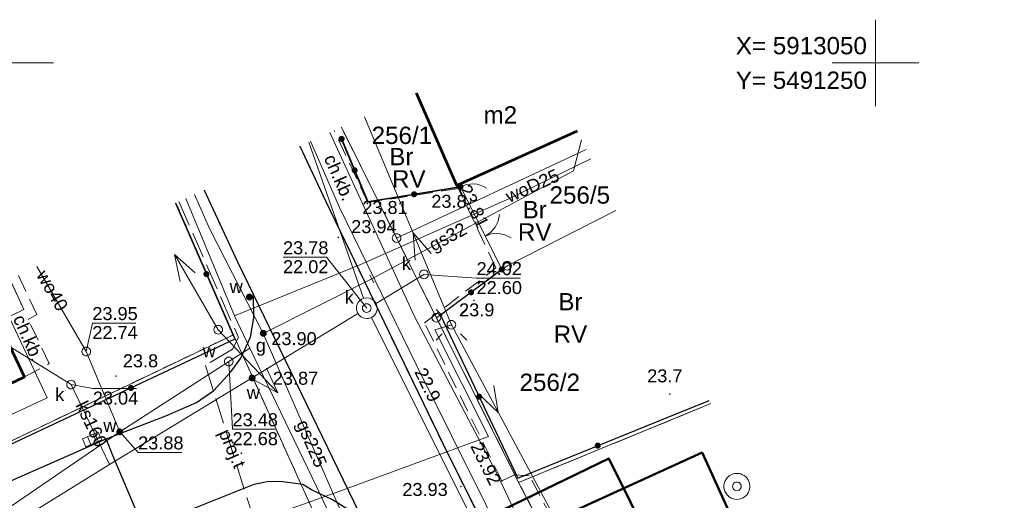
# Model space of a CAD drawing. Extents: x 5491059 to 5491327, y 5912942 to 5913063.
# Tile 49 of 49: x 5491201 to 5491257, y 5913025 to 5913052. Entities that reach past the tile are written whole.
import ezdxf
from ezdxf.enums import TextEntityAlignment as Align

# ---------------------------------------------------------------- set-up
doc = ezdxf.new("R2010")
doc.units = 0
for name, pattern in [('DGN Style 3', [2.568211, 1.834436, -0.733774]), ('PRZER1-1', [1, 0.5, -0.5]), ('PRZER2-1', [1.5, 1, -0.5]), ('PRZER3-1', [2, 1.5, -0.5])]:
    doc.linetypes.add(name, pattern=pattern)
doc.layers.get('0').update_dxf_attribs({"linetype": 'CONTINUOUS'})
for name, color, linetype, lineweight in [('GEPPGD', 7, 'CONTINUOUS', 18), ('GESBZO', 7, 'CONTINUOUS', 50), ('GESBZO_O', 7, 'CONTINUOUS', 50), ('GESDZI', 7, 'CONTINUOUS', 18), ('GESDZI_O', 7, 'CONTINUOUS', 18), ('GESKKL', 82, 'CONTINUOUS', 18), ('GESKKL_O', 82, 'CONTINUOUS', 18), ('GESSCH', 7, 'CONTINUOUS', 18), ('GESUZY', 96, 'CONTINUOUS', 18), ('GESUZY_O', 96, 'CONTINUOUS', 18), ('GSLKBR', 7, 'CONTINUOUS', 18), ('GSLKFU', 7, 'CONTINUOUS', 18), ('GSLKOG', 7, 'CONTINUOUS', 35), ('GSLKRW', 7, 'CONTINUOUS', 25), ('GSPWPN', 7, 'CONTINUOUS', 13), ('GSPWPN_O', 7, 'CONTINUOUS', 13), ('GSPWPS', 7, 'CONTINUOUS', 13), ('GSPWPS_O', 7, 'CONTINUOUS', 13), ('GSSKOA', 7, 'CONTINUOUS', 18), ('GSSKOD', 7, 'CONTINUOUS', 18), ('GSSKOD_O', 7, 'CONTINUOUS', 18), ('GULEPR', 1, 'CONTINUOUS', 18), ('GULGPR', 52, 'CONTINUOUS', 18), ('GULGPR_O', 52, 'CONTINUOUS', 18), ('GULKPR', 36, 'CONTINUOUS', 18), ('GULKPR_O', 36, 'CONTINUOUS', 18), ('GULTPR', 30, 'CONTINUOUS', 18), ('GULTPR_O', 30, 'CONTINUOUS', 18), ('GULWPR', 5, 'CONTINUOUS', 18), ('GULWPR_O', 5, 'CONTINUOUS', 18), ('GUPELA', 7, 'CONTINUOUS', 18), ('GUPELN', 1, 'CONTINUOUS', 18), ('GUPGZA', 52, 'CONTINUOUS', 18), ('GUPGZA_O', 52, 'CONTINUOUS', 18), ('GUPIKP', 7, 'CONTINUOUS', 18), ('GUPISN', 7, 'CONTINUOUS', 18), ('GUPIWZ', 7, 'CONTINUOUS', 18), ('GUPIWZ_O', 7, 'CONTINUOUS', 18), ('GUPKKS', 36, 'CONTINUOUS', 18), ('GUPKSD', 36, 'CONTINUOUS', 18), ('GUPKSD_O', 36, 'CONTINUOUS', 18), ('GUPPRZ_O', 7, 'CONTINUOUS', 18), ('GUPWST', 5, 'CONTINUOUS', 18), ('GUPWZA', 5, 'CONTINUOUS', 18), ('GUPWZA_O', 5, 'CONTINUOUS', 18), ('GUPZCP', 7, 'CONTINUOUS', 18), ('GUSIKP', 7, 'CONTINUOUS', 18), ('Siatka krzyży', 7, 'CONTINUOUS', 18), ('Zakres opracowania', 1, 'DGN Style 3', 50)]:
    doc.layers.add(name, color=color, linetype=linetype, lineweight=lineweight)
doc.styles.add('Arial', font='arial.ttf')
doc.styles.add('GEO-INFO', font='arial.ttf')

# ---------------------------------------------------------------- blocks, each defined once
blk = doc.blocks.new('D_GSPWPS1')
blk.add_hatch(color=0).paths.add_polyline_path([(-0.045, 0), (-0.043467, -0.011647), (-0.038971, -0.0225), (-0.03182, -0.03182), (-0.0225, -0.038971), (-0.011647, -0.043467), (0, -0.045), (0.011647, -0.043467), (0.0225, -0.038971), (0.03182, -0.03182), (0.038971, -0.0225), (0.043467, -0.011647), (0.045, 0), (0.043467, 0.011647), (0.038971, 0.0225), (0.03182, 0.03182), (0.0225, 0.038971), (0.011647, 0.043467), (0, 0.045), (-0.011647, 0.043467), (-0.0225, 0.038971), (-0.03182, 0.03182), (-0.038971, 0.0225), (-0.043467, 0.011647)])
blk = doc.blocks.new('D_GSPWPN1')
blk.add_hatch(color=0).paths.add_polyline_path([(-0.045, 0), (-0.043467, -0.011647), (-0.038971, -0.0225), (-0.03182, -0.03182), (-0.0225, -0.038971), (-0.011647, -0.043467), (0, -0.045), (0.011647, -0.043467), (0.0225, -0.038971), (0.03182, -0.03182), (0.038971, -0.0225), (0.043467, -0.011647), (0.045, 0), (0.043467, 0.011647), (0.038971, 0.0225), (0.03182, 0.03182), (0.0225, 0.038971), (0.011647, 0.043467), (0, 0.045), (-0.011647, 0.043467), (-0.0225, 0.038971), (-0.03182, 0.03182), (-0.038971, 0.0225), (-0.043467, 0.011647)])
blk = doc.blocks.new('D_GUPELN1')
at = {"color": 0}
for points in [[(0, 0), (5, 0)], [(3.519793, -0.5), (5.019793, 0), (3.519793, 0.5)]]:
    blk.add_lwpolyline(points, dxfattribs=at)
blk = doc.blocks.new('D_GUPZCP1')
at = {"color": 0}
blk.add_lwpolyline([(0, 0.25), (0, -0.25)], dxfattribs=at)
blk = doc.blocks.new('D_GUPKSD1_1')
at = {"color": 0}
blk.add_lwpolyline([(0, 0.25), (0.064705, 0.241481), (0.125, 0.216506), (0.176777, 0.176777), (0.216506, 0.125), (0.241481, 0.064705), (0.25, 0), (0.241481, -0.064705), (0.216506, -0.125), (0.176777, -0.176777), (0.125, -0.216506), (0.064705, -0.241481), (0, -0.25), (-0.064705, -0.241481), (-0.125, -0.216506), (-0.176777, -0.176777), (-0.216506, -0.125), (-0.241481, -0.064705), (-0.25, 0), (-0.241481, 0.064705), (-0.216506, 0.125), (-0.176777, 0.176777), (-0.125, 0.216506), (-0.064705, 0.241481)], close=True, dxfattribs=at)
blk = doc.blocks.new('D_GUPKKS1')
at = {"color": 0}
blk.add_lwpolyline([(0.5, -0.25), (-0.5, -0.25), (-0.5, 0.25), (0.5, 0.25)], close=True, dxfattribs=at)
for points in [[(-0.175, -0.25), (-0.175, 0.25)], [(0.175, -0.25), (0.175, 0.25)]]:
    blk.add_lwpolyline(points, dxfattribs=at)
blk = doc.blocks.new('D_GUPELA2')
blk.add_hatch(color=0).paths.add_polyline_path([(-0.001087, 0.044987), (0.011881, 0.043403), (0.021281, 0.03965), (0.030065, 0.033482), (0.038133, 0.023893), (0.043117, 0.012881), (0.044986, 0.001113), (0.044323, -0.007777), (0.040557, -0.019497), (0.033417, -0.030138), (0.024849, -0.037517), (0.013788, -0.042836), (0.002013, -0.044955), (-0.00982, -0.043916), (-0.020466, -0.040077), (-0.029541, -0.033946), (-0.036867, -0.025804), (-0.04187, -0.01649), (-0.04461, -0.005909), (-0.044532, 0.006476), (-0.041285, 0.017903), (-0.034764, 0.028574), (-0.024479, 0.03776), (-0.013449, 0.042943)])
at = {"color": 0}
for points in [[(-0.883883, 0.883883), (-0.53033, 0.53033)], [(0.883883, 0.883883), (0.53033, 0.53033)], [(-0.883883, -0.883883), (-0.53033, -0.53033)], [(0.883883, -0.883883), (0.53033, -0.53033)]]:
    blk.add_lwpolyline(points, dxfattribs=at)
blk = doc.blocks.new('D_GUPELA1')
at = {"color": 0}
blk.add_lwpolyline([(0, 0.25), (0.064705, 0.241481), (0.125, 0.216506), (0.176777, 0.176777), (0.216506, 0.125), (0.241481, 0.064705), (0.25, 0), (0.241481, -0.064705), (0.216506, -0.125), (0.176777, -0.176777), (0.125, -0.216506), (0.064705, -0.241481), (0, -0.25), (-0.064705, -0.241481), (-0.125, -0.216506), (-0.176777, -0.176777), (-0.216506, -0.125), (-0.241481, -0.064705), (-0.25, 0), (-0.241481, 0.064705), (-0.216506, 0.125), (-0.176777, 0.176777), (-0.125, 0.216506), (-0.064705, 0.241481)], close=True, dxfattribs=at)
blk = doc.blocks.new('D_GUPGZA1')
blk.add_hatch(color=0).paths.add_polyline_path([(-0.2, 0), (-0.193185, -0.051764), (-0.173205, -0.1), (-0.141421, -0.141421), (-0.1, -0.173205), (-0.051764, -0.193185), (0, -0.2), (0.051764, -0.193185), (0.1, -0.173205), (0.141421, -0.141421), (0.173205, -0.1), (0.193185, -0.051764), (0.2, 0), (0.193185, 0.051764), (0.173205, 0.1), (0.141421, 0.141421), (0.1, 0.173205), (0.051764, 0.193185), (0, 0.2), (-0.051764, 0.193185), (-0.1, 0.173205), (-0.141421, 0.141421), (-0.173205, 0.1), (-0.193185, 0.051764)])
blk = doc.blocks.new('D_GUPWZA1')
blk.add_hatch(color=0).paths.add_polyline_path([(-0.2, 0), (-0.193185, -0.051764), (-0.173205, -0.1), (-0.141421, -0.141421), (-0.1, -0.173205), (-0.051764, -0.193185), (0, -0.2), (0.051764, -0.193185), (0.1, -0.173205), (0.141421, -0.141421), (0.173205, -0.1), (0.193185, -0.051764), (0.2, 0), (0.193185, 0.051764), (0.173205, 0.1), (0.141421, 0.141421), (0.1, 0.173205), (0.051764, 0.193185), (0, 0.2), (-0.051764, 0.193185), (-0.1, 0.173205), (-0.141421, 0.141421), (-0.173205, 0.1), (-0.193185, 0.051764)])
blk = doc.blocks.new('D_GUPWST1')
at = {"color": 0}
for points in [[(0, 0.75), (0.111782, 0.741623), (0.221066, 0.71668), (0.325413, 0.675727), (0.42249, 0.619679), (0.51013, 0.549789), (0.586374, 0.467617), (0.649519, 0.375), (0.698155, 0.274006), (0.731196, 0.166891), (0.747903, 0.056048), (0.747903, -0.056048), (0.731196, -0.166891), (0.698155, -0.274006), (0.649519, -0.375), (0.586374, -0.467617), (0.51013, -0.549789), (0.42249, -0.619679), (0.325413, -0.675727), (0.221066, -0.71668), (0.111782, -0.741623), (0, -0.75), (-0.111782, -0.741623), (-0.221066, -0.71668), (-0.325413, -0.675727), (-0.42249, -0.619679), (-0.51013, -0.549789), (-0.586374, -0.467617), (-0.649519, -0.375), (-0.698155, -0.274006), (-0.731196, -0.166891), (-0.747903, -0.056048), (-0.747903, 0.056048), (-0.731196, 0.166891), (-0.698155, 0.274006), (-0.649519, 0.375), (-0.586374, 0.467617), (-0.51013, 0.549789), (-0.42249, 0.619679), (-0.325413, 0.675727), (-0.221066, 0.71668), (-0.111782, 0.741623)], [(0, 0.25), (0.064705, 0.241481), (0.125, 0.216506), (0.176777, 0.176777), (0.216506, 0.125), (0.241481, 0.064705), (0.25, 0), (0.241481, -0.064705), (0.216506, -0.125), (0.176777, -0.176777), (0.125, -0.216506), (0.064705, -0.241481), (0, -0.25), (-0.064705, -0.241481), (-0.125, -0.216506), (-0.176777, -0.176777), (-0.216506, -0.125), (-0.241481, -0.064705), (-0.25, 0), (-0.241481, 0.064705), (-0.216506, 0.125), (-0.176777, 0.176777), (-0.125, 0.216506), (-0.064705, 0.241481)]]:
    blk.add_lwpolyline(points, close=True, dxfattribs=at)
blk = doc.blocks.new('D_GUPIKP1_1')
at = {"color": 0}
blk.add_lwpolyline([(0, 0.25), (0.064705, 0.241481), (0.125, 0.216506), (0.176777, 0.176777), (0.216506, 0.125), (0.241481, 0.064705), (0.25, 0), (0.241481, -0.064705), (0.216506, -0.125), (0.176777, -0.176777), (0.125, -0.216506), (0.064705, -0.241481), (0, -0.25), (-0.064705, -0.241481), (-0.125, -0.216506), (-0.176777, -0.176777), (-0.216506, -0.125), (-0.241481, -0.064705), (-0.25, 0), (-0.241481, 0.064705), (-0.216506, 0.125), (-0.176777, 0.176777), (-0.125, 0.216506), (-0.064705, 0.241481)], close=True, dxfattribs=at)
blk = doc.blocks.new('D_GUPIWZ1_1')
at = {"color": 0}
blk.add_lwpolyline([(0, 0.25), (0.064705, 0.241481), (0.125, 0.216506), (0.176777, 0.176777), (0.216506, 0.125), (0.241481, 0.064705), (0.25, 0), (0.241481, -0.064705), (0.216506, -0.125), (0.176777, -0.176777), (0.125, -0.216506), (0.064705, -0.241481), (0, -0.25), (-0.064705, -0.241481), (-0.125, -0.216506), (-0.176777, -0.176777), (-0.216506, -0.125), (-0.241481, -0.064705), (-0.25, 0), (-0.241481, 0.064705), (-0.216506, 0.125), (-0.176777, 0.176777), (-0.125, 0.216506), (-0.064705, 0.241481)], close=True, dxfattribs=at)
blk = doc.blocks.new('D_GUPISN1')
at = {"color": 0}
blk.add_lwpolyline([(0, 0.25), (0.064705, 0.241481), (0.125, 0.216506), (0.176777, 0.176777), (0.216506, 0.125), (0.241481, 0.064705), (0.25, 0), (0.241481, -0.064705), (0.216506, -0.125), (0.176777, -0.176777), (0.125, -0.216506), (0.064705, -0.241481), (0, -0.25), (-0.064705, -0.241481), (-0.125, -0.216506), (-0.176777, -0.176777), (-0.216506, -0.125), (-0.241481, -0.064705), (-0.25, 0), (-0.241481, 0.064705), (-0.216506, 0.125), (-0.176777, 0.176777), (-0.125, 0.216506), (-0.064705, 0.241481)], close=True, dxfattribs=at)
blk = doc.blocks.new('D_GEPPGD1_1')
at = {"color": 0}
blk.add_lwpolyline([(0, 0.25), (0.077254, 0.237764), (0.146946, 0.202254), (0.202254, 0.146946), (0.237764, 0.077254), (0.25, 0), (0.237764, -0.077254), (0.202254, -0.146946), (0.146946, -0.202254), (0.077254, -0.237764), (0, -0.25), (-0.077254, -0.237764), (-0.146946, -0.202254), (-0.202254, -0.146946), (-0.237764, -0.077254), (-0.25, 0), (-0.237764, 0.077254), (-0.202254, 0.146946), (-0.146946, 0.202254), (-0.077254, 0.237764)], close=True, dxfattribs=at)
blk = doc.blocks.new('D_GEPPGD1_2')
blk.add_hatch(color=0).paths.add_polyline_path([(0, -0.045), (0.013906, -0.042798), (0.02645, -0.036406), (0.036406, -0.02645), (0.042798, -0.013906), (0.045, 0), (0.042798, 0.013906), (0.036406, 0.02645), (0.02645, 0.036406), (0.013906, 0.042798), (0, 0.045), (-0.013906, 0.042798), (-0.02645, 0.036406), (-0.036406, 0.02645), (-0.042798, 0.013906), (-0.045, 0), (-0.042798, -0.013906), (-0.036406, -0.02645), (-0.02645, -0.036406), (-0.013906, -0.042798)])
blk = doc.blocks.new('D_KOLO')
blk.add_hatch(color=0).paths.add_polyline_path([(-0.175, 0), (-0.169037, -0.045293), (-0.151554, -0.0875), (-0.123744, -0.123744), (-0.0875, -0.151554), (-0.045293, -0.169037), (0, -0.175), (0.045293, -0.169037), (0.0875, -0.151554), (0.123744, -0.123744), (0.151554, -0.0875), (0.169037, -0.045293), (0.175, 0), (0.169037, 0.045293), (0.151554, 0.0875), (0.123744, 0.123744), (0.0875, 0.151554), (0.045293, 0.169037), (0, 0.175), (-0.045293, 0.169037), (-0.0875, 0.151554), (-0.123744, 0.123744), (-0.151554, 0.0875), (-0.169037, 0.045293)])
blk = doc.blocks.new('D_GSLKOG1')
blk.add_hatch(color=0).paths.add_polyline_path([(-0.175, 0), (-0.169037, -0.045293), (-0.151554, -0.0875), (-0.123744, -0.123744), (-0.0875, -0.151554), (-0.045293, -0.169037), (0, -0.175), (0.045293, -0.169037), (0.0875, -0.151554), (0.123744, -0.123744), (0.151554, -0.0875), (0.169037, -0.045293), (0.175, 0), (0.169037, 0.045293), (0.151554, 0.0875), (0.123744, 0.123744), (0.0875, 0.151554), (0.045293, 0.169037), (0, 0.175), (-0.045293, 0.169037), (-0.0875, 0.151554), (-0.123744, 0.123744), (-0.151554, 0.0875), (-0.169037, 0.045293)])
blk = doc.blocks.new('D_GSLKFU1')
at = {"color": 0}
blk.add_lwpolyline([(0, 0), (-0.012833, -0.195789), (-0.051111, -0.388229), (-0.114181, -0.574025), (-0.200962, -0.75), (-0.30997, -0.913142), (-0.43934, -1.06066), (-0.586858, -1.19003), (-0.75, -1.299038)], dxfattribs=at)
blk = doc.blocks.new('D_GSLKBR1')
at = {"color": 0}
for points in [[(1.299038, 0.75), (1.06066, 0.43934), (0.75, 0.200962), (0.388229, 0.051111), (0, 0)], [(0, 0), (0.388229, -0.051111), (0.75, -0.200962), (1.06066, -0.43934), (1.299038, -0.75)]]:
    blk.add_lwpolyline(points, dxfattribs=at)
blk = doc.blocks.new('D_SUEP1')
at = {"color": 0}
blk.add_lwpolyline([(-0.75, -0.5), (0.75, 0), (-0.75, 0.5)], dxfattribs=at)

msp = doc.modelspace()

# ---------------------------------------------------------------- linework, layer by layer
at = {"layer": 'GESBZO', "color": 252, "linetype": 'Continuous', "lineweight": 53, "true_color": 0x939598, "elevation": 10.18, "flags": 128}
for points in [[(5491232.76941, 5913046.05842), (5491225.81, 5913042.92), (5491223.47006, 5913048.26026)], [(5491188.44064, 5913032.61318), (5491189.68, 5913030.01), (5491191.03, 5913027.19), (5491200.83, 5913031.85), (5491199.31, 5913035.04), (5491198.45631, 5913036.8298)]]:
    msp.add_lwpolyline(points, dxfattribs=at)
at = {"layer": 'GESBZO', "color": 252, "linetype": 'Continuous', "lineweight": 50, "true_color": 0x939598, "elevation": 10.18}
msp.add_lwpolyline([(5491246.09371, 5913014.0524), (5491237.6, 5913010), (5491231.33, 5913023.54), (5491239.98, 5913027.48)], close=True, dxfattribs=at)
at = {"layer": 'GESDZI', "color": 252, "linetype": 'Continuous', "lineweight": 13, "true_color": 0x939598, "elevation": 10.22, "flags": 128}
for points in [[(5491219.13615, 5913046.27981), (5491222.33, 5913039.88), (5491233.28955, 5913044.98843)], [(5491256.08236, 5912974.72878), (5491255.96, 5912974.97), (5491237.6, 5913010), (5491229.38, 5913025.75), (5491224.63, 5913035.27), (5491222.33, 5913039.88), (5491219.13615, 5913046.27981)], [(5491233.28955, 5913044.98843), (5491222.33, 5913039.88), (5491224.63, 5913035.27), (5491228.71, 5913038.28), (5491234.99188, 5913041.47695)], [(5491174.35976, 5913028.32005), (5491178.44, 5913017.81), (5491212.9, 5913034.29), (5491209.5817, 5913041.91374)], [(5491209.5817, 5913041.91374), (5491212.9, 5913034.29), (5491217.7, 5913023.67), (5491222.72, 5913013.04), (5491234.92, 5912987.71), (5491236.23, 5912984.98), (5491238.39, 5912985.1), (5491245.88014, 5912969.79957)], [(5491234.99188, 5913041.47695), (5491228.71, 5913038.28), (5491224.63, 5913035.27), (5491229.38, 5913025.75), (5491240.49036, 5913030.31232)], [(5491172.232, 5913007.9361), (5491217.7, 5913023.67), (5491212.9, 5913034.29), (5491178.44, 5913017.81), (5491169.1296, 5913017.10583)], [(5491240.49036, 5913030.31232), (5491229.38, 5913025.75), (5491237.6, 5913010), (5491249.35807, 5913015.36932)]]:
    msp.add_lwpolyline(points, dxfattribs=at)
at = {"layer": 'GESKKL', "color": 252, "linetype": 'PRZER3-1', "lineweight": 13, "true_color": 0x939598, "elevation": 10.06}
msp.add_lwpolyline([(5491219.13573, 5913046.27962), (5491229.38, 5913025.75), (5491240.49036, 5913030.31232)], dxfattribs=at)
at = {"layer": 'GESSCH', "color": 252, "linetype": 'Continuous', "lineweight": 13, "true_color": 0x939598, "elevation": 10.18, "flags": 128}
msp.add_lwpolyline([(5491199.97628, 5913037.52438), (5491200.79, 5913035.74), (5491199.31, 5913035.04), (5491198.45631, 5913036.8298)], dxfattribs=at)
at = {"layer": 'GESUZY', "color": 252, "linetype": 'PRZER1-1', "lineweight": 13, "true_color": 0x939598, "elevation": 10.08}
for points in [[(5491219.13573, 5913046.27962), (5491229.38, 5913025.75), (5491240.49036, 5913030.31232)], [(5491256.08236, 5912974.72878), (5491255.96, 5912974.97), (5491237.6, 5913010), (5491229.38, 5913025.75), (5491219.13573, 5913046.27962)], [(5491174.35971, 5913028.32005), (5491178.44, 5913017.81), (5491212.9, 5913034.29), (5491209.5817, 5913041.91374)], [(5491209.5817, 5913041.91374), (5491212.9, 5913034.29), (5491217.7, 5913023.67), (5491222.72, 5913013.04), (5491234.92, 5912987.71), (5491236.23, 5912984.98), (5491238.39, 5912985.1), (5491245.88014, 5912969.79957)], [(5491172.232, 5913007.9361), (5491217.7, 5913023.67), (5491212.9, 5913034.29), (5491178.44, 5913017.81), (5491169.1299, 5913017.10496)], [(5491240.49036, 5913030.31232), (5491229.38, 5913025.75), (5491237.6, 5913010), (5491249.35807, 5913015.36932)]]:
    msp.add_lwpolyline(points, dxfattribs=at)
at = {"layer": 'GSLKBR', "color": 252, "linetype": 'Continuous', "lineweight": 18, "true_color": 0x939598, "elevation": 10.18}
msp.add_lwpolyline([(5491228.4, 5913038.06), (5491226.49, 5913041.93)], dxfattribs=at)
at = {"layer": 'GSLKFU', "color": 252, "linetype": 'Continuous', "lineweight": 18, "true_color": 0x939598, "elevation": 10.18}
msp.add_lwpolyline([(5491226.49, 5913041.93), (5491226.02, 5913042.84)], dxfattribs=at)
at = {"layer": 'GSLKOG', "color": 252, "linetype": 'Continuous', "lineweight": 35, "true_color": 0x939598, "elevation": 10.18}
msp.add_lwpolyline([(5491219.15, 5913045.61), (5491220.66, 5913041.98), (5491226.02, 5913042.84)], dxfattribs=at)
at = {"layer": 'GSLKOG', "color": 252, "linetype": 'Continuous', "lineweight": 30, "true_color": 0x939598, "elevation": 10.18, "flags": 128}
for points in [[(5491209.54844, 5913041.89854), (5491212.98, 5913034.03), (5491194.191, 5913025.203)], [(5491228.4, 5913038.06), (5491224.86, 5913035.42), (5491229.33, 5913026), (5491238.57, 5913029.76), (5491240.38998, 5913030.48799)]]:
    msp.add_lwpolyline(points, dxfattribs=at)
at = {"layer": 'GSLKRW', "color": 252, "linetype": 'Continuous', "lineweight": 30, "true_color": 0x939598, "elevation": 10.18, "flags": 128}
for points in [[(5491216.73249, 5913045.18142), (5491218.21448, 5913042.03219), (5491225.2799, 5913027.39856), (5491234.22414, 5913009.53654), (5491241.13079, 5912996.41127), (5491246.71, 5912985.74), (5491253.15671, 5912973.29674)], [(5491211.20356, 5913042.65488), (5491213.13289, 5913038.49436), (5491214.06456, 5913036.60143), (5491221.0767, 5913022.12972), (5491224.21052, 5913015.72354), (5491229.30661, 5913005.79402), (5491234.25036, 5912996.23932), (5491239.00109, 5912986.9879), (5491243.09721, 5912979.55376), (5491247.68162, 5912970.62839)]]:
    msp.add_lwpolyline(points, dxfattribs=at)
at = {"layer": 'GSLKRW', "color": 252, "linetype": 'Continuous', "lineweight": 25, "true_color": 0x939598, "elevation": 10.18}
for points in [[(5491221.0767, 5913022.12972), (5491219.85706, 5913023.97022), (5491218.62129, 5913024.74538), (5491217.41923, 5913025.31833), (5491216.90245, 5913025.63288), (5491215.75656, 5913025.79016), (5491214.9477, 5913025.81263), (5491214.07143, 5913025.63288), (5491207.72, 5913023.08), (5491205.93803, 5913027.30321), (5491205.54, 5913028.27), (5491209.00301, 5913029.60691), (5491210.76655, 5913030.36789), (5491211.76911, 5913031.06847), (5491212.75959, 5913032.14351), (5491213.32731, 5913032.94073), (5491213.88294, 5913034.14863), (5491214.07621, 5913035.2599), (5491214.06456, 5913036.60143)], [(5491171.84, 5913015.21), (5491176.37, 5913015.94), (5491179.92, 5913016.99), (5491205.54, 5913028.27)]]:
    msp.add_lwpolyline(points, dxfattribs=at)
at = {"layer": 'GSSKOA', "color": 252, "linetype": 'PRZER3-1', "lineweight": 13, "true_color": 0x939598, "elevation": 10.18}
for points in [[(5491253.15671, 5912973.29674), (5491246.71, 5912985.74), (5491241.13079, 5912996.41127), (5491234.22414, 5913009.53654), (5491225.2799, 5913027.39856), (5491218.21448, 5913042.03219), (5491216.73249, 5913045.18142)], [(5491211.20356, 5913042.65488), (5491213.13289, 5913038.49436), (5491214.06456, 5913036.60143), (5491221.0767, 5913022.12972), (5491224.21052, 5913015.72354), (5491229.30661, 5913005.79402), (5491234.25036, 5912996.23932), (5491239.00109, 5912986.9879), (5491243.09721, 5912979.55376), (5491247.68162, 5912970.62839)], [(5491171.39793, 5913010.40135), (5491174.42, 5913010.72), (5491182.95, 5913012.66), (5491184.28, 5913012.14), (5491187.37, 5913010.14), (5491187.59, 5913007.91), (5491191.98, 5913009.48), (5491191.45, 5913011.41), (5491192.23, 5913014.8), (5491192.91, 5913016.81), (5491193.15, 5913016.99), (5491207.72, 5913023.08), (5491205.54, 5913028.27), (5491179.92, 5913016.99), (5491176.37, 5913015.94), (5491171.84, 5913015.21), (5491169.86083, 5913014.94456)]]:
    msp.add_lwpolyline(points, dxfattribs=at)
at = {"layer": 'GSSKOA', "color": 252, "linetype": 'PRZER3-1', "lineweight": 18, "true_color": 0x939598, "elevation": 10.18}
msp.add_lwpolyline([(5491221.0767, 5913022.12972), (5491219.85706, 5913023.97022), (5491218.62129, 5913024.74538), (5491217.41923, 5913025.31833), (5491216.90245, 5913025.63288), (5491215.75656, 5913025.79016), (5491214.9477, 5913025.81263), (5491214.07143, 5913025.63288), (5491207.72, 5913023.08), (5491205.54, 5913028.27), (5491209.00301, 5913029.60691), (5491210.76655, 5913030.36789), (5491211.76911, 5913031.06847), (5491212.75959, 5913032.14351), (5491213.32731, 5913032.94073), (5491213.88294, 5913034.14863), (5491214.07621, 5913035.2599), (5491214.06456, 5913036.60143)], close=True, dxfattribs=at)
at = {"layer": 'GSSKOD', "color": 252, "linetype": 'PRZER2-1', "lineweight": 13, "true_color": 0x939598, "elevation": 10.18}
for points in [[(5491231.31, 5913023.68), (5491230, 5913026.14), (5491229.13, 5913026.19), (5491228.41, 5913025.84), (5491223.94, 5913034.97), (5491228.07, 5913038.15), (5491225.895, 5913042.741), (5491220.67, 5913041.94), (5491218.71445, 5913046.08711)], [(5491216.73249, 5913045.18142), (5491218.21448, 5913042.03219), (5491225.2799, 5913027.39856), (5491234.22414, 5913009.53654)], [(5491199.97628, 5913037.52438), (5491200.79, 5913035.74), (5491199.31, 5913035.04), (5491200.83, 5913031.85), (5491202.26, 5913032.62), (5491201.04, 5913035.17), (5491201.54, 5913035.45), (5491200.45903, 5913037.74498)]]:
    msp.add_lwpolyline(points, dxfattribs=at)
at = {"layer": 'GULEPR', "color": 252, "linetype": 'Continuous', "lineweight": 13, "true_color": 0x939598, "elevation": 10.14, "flags": 128}
for points in [[(5491220.47896, 5913046.89343), (5491225.494, 5913034.866), (5491242.65037, 5913002.75964), (5491257.35325, 5912975.35085)], [(5491253.90012, 5912973.66062), (5491253.455, 5912974.53), (5491239.673, 5913000.332), (5491235.484, 5913008.407), (5491223.491, 5913032.488), (5491219.052, 5913041.607), (5491217.3607, 5913045.46849)], [(5491178.99, 5913017.83), (5491179.09, 5913018.69), (5491180.47, 5913020.28), (5491190.37, 5913025.15), (5491202.13, 5913030.65), (5491199.07342, 5913037.1118)], [(5491225.494, 5913034.866), (5491224.532, 5913034.578), (5491227.637, 5913028.413), (5491219.053, 5913025.24), (5491195.015, 5913016.68), (5491176.74, 5913010.33), (5491171.98354, 5913008.67047)]]:
    msp.add_lwpolyline(points, dxfattribs=at)
at = {"layer": 'GULGPR', "color": 252, "linetype": 'Continuous', "lineweight": 13, "true_color": 0x939598, "elevation": 10.14, "flags": 128}
for points in [[(5491233.01482, 5913045.55359), (5491232.55707, 5913043.7687), (5491220.898, 5913037.517)], [(5491210.65458, 5913042.40401), (5491211.512, 5913040.424), (5491214.624, 5913034.369)], [(5491214.624, 5913034.369), (5491223.49, 5913014.031), (5491224.64101, 5913011.66159), (5491235.453, 5912989.4047), (5491235.926, 5912988.431), (5491245.419, 5912974.974), (5491247.31816, 5912970.46117)]]:
    msp.add_lwpolyline(points, dxfattribs=at)
at = {"layer": 'GULGPR', "color": 252, "linetype": 'Continuous', "lineweight": 18, "true_color": 0x939598, "elevation": 10.14}
msp.add_lwpolyline([(5491220.898, 5913037.517), (5491214.624, 5913034.369)], dxfattribs=at)
at = {"layer": 'GULKPR', "color": 252, "linetype": 'Continuous', "lineweight": 13, "true_color": 0x939598, "elevation": 10.14, "flags": 128}
msp.add_lwpolyline([(5491220.40653, 5913036.39623), (5491217.25478, 5913045.42009)], dxfattribs=at)
at = {"layer": 'GULKPR', "color": 252, "linetype": 'Continuous', "lineweight": 18, "true_color": 0x939598, "elevation": 10.14}
for points in [[(5491223.91, 5913037.78), (5491221.11345, 5913036.07954)], [(5491220.11922, 5913035.52979), (5491205.74, 5913026.78), (5491187.46442, 5913015.48406)], [(5491237.453, 5913002.08), (5491220.87277, 5913035.29164)], [(5491205.74, 5913026.78), (5491203.52, 5913031.41), (5491199.99872, 5913033.59459)]]:
    msp.add_lwpolyline(points, dxfattribs=at)
at = {"layer": 'GULTPR', "color": 252, "linetype": 'Continuous', "lineweight": 13, "true_color": 0x939598, "elevation": 10.14, "flags": 128}
msp.add_lwpolyline([(5491240.641, 5913001.459), (5491237.743, 5913007.38), (5491229.415, 5913023.532), (5491228.129, 5913026.236), (5491223.36, 5913035.336), (5491218.46949, 5913045.97517)], dxfattribs=at)
at = {"layer": 'GULTPR', "color": 252, "linetype": 'PRZER3-1', "lineweight": 13, "true_color": 0x939598, "elevation": 10.14}
msp.add_lwpolyline([(5491209.75187, 5913041.9915), (5491213.19, 5913034.12), (5491212.85, 5913033.45), (5491211.28, 5913032.52), (5491213.9, 5913024.18), (5491204.79, 5913020.85)], dxfattribs=at)
at = {"layer": 'GULWPR', "color": 252, "linetype": 'Continuous', "lineweight": 13, "true_color": 0x939598, "elevation": 10.14, "flags": 128}
for points in [[(5491233.55109, 5913044.45041), (5491228.84651, 5913042.17119), (5491220.19773, 5913038.32867), (5491212.96877, 5913035.37784)], [(5491213.84131, 5913033.52107), (5491212.96877, 5913035.37784), (5491210.14922, 5913042.17308)], [(5491206.33, 5913028.68), (5491204.4, 5913033.32), (5491201.53259, 5913038.23556)], [(5491212.629, 5913032.742), (5491206.33, 5913028.68), (5491191.138, 5913018.301), (5491180.485, 5913016.831), (5491173.671, 5913015.438), (5491169.82501, 5913015.05042)]]:
    msp.add_lwpolyline(points, dxfattribs=at)
at = {"layer": 'GULWPR', "color": 252, "linetype": 'Continuous', "lineweight": 18, "true_color": 0x939598, "elevation": 10.14}
for points in [[(5491212.629, 5913032.742), (5491213.84131, 5913033.52107)], [(5491228.911, 5913002.69902), (5491228.13302, 5913004.12634), (5491225.30692, 5913009.52187), (5491221.33194, 5913017.73743), (5491217.70291, 5913025.50866), (5491213.84131, 5913033.52107)]]:
    msp.add_lwpolyline(points, dxfattribs=at)
at = {"layer": 'GUPPRZ_O', "color": 252, "linetype": 'Continuous', "lineweight": 13, "true_color": 0x939598, "elevation": 10.8, "flags": 128}
for points in [[(5491220.605, 5913035.828), (5491218.28608, 5913038.76837), (5491215.76608, 5913038.76837)], [(5491223.91, 5913037.78), (5491226.94858, 5913037.56352), (5491229.46858, 5913037.56352)], [(5491204.4, 5913033.32), (5491204.74888, 5913034.96325), (5491207.26888, 5913034.96325)], [(5491212.629, 5913032.742), (5491212.85014, 5913028.82761), (5491215.37014, 5913028.82761)], [(5491203.52, 5913031.41), (5491204.7778, 5913031.17608), (5491207.2978, 5913031.17608)], [(5491206.33, 5913028.68), (5491207.39498, 5913027.48828), (5491209.91498, 5913027.48828)]]:
    msp.add_lwpolyline(points, dxfattribs=at)
at = {"layer": 'GUSIKP', "color": 252, "linetype": 'Continuous', "lineweight": 18, "true_color": 0x939598, "elevation": 10.14}
msp.add_lwpolyline([(5491221.205, 5913035.828, 0.57735027), (5491220.305, 5913036.34762, 1.7320508)], format="xyb", close=True, dxfattribs=at)
at = {"layer": 'Siatka krzyży', "color": 252, "linetype": 'Continuous', "true_color": 0x939598, "elevation": 100, "flags": 128}
for points in [[(5491250, 5913047.5), (5491250, 5913052.5)], [(5491200, 5913050), (5491202.5, 5913050)], [(5491252.5, 5913050), (5491247.5, 5913050)]]:
    msp.add_lwpolyline(points, dxfattribs=at)
at = {"layer": 'Zakres opracowania', "color": 6, "linetype": 'Continuous', "ltscale": 0.5, "flags": 128}
msp.add_lwpolyline([(5491202.66694, 5912975.10643), (5491257.43858, 5912981.08121), (5491234.58112, 5913027.14092), (5491186.4563, 5913003.82328)], close=True, dxfattribs=at)

# ---------------------------------------------------------------- block references
at = {"layer": 'GEPPGD', "color": 252, "linetype": 'Continuous', "lineweight": 18, "true_color": 0x939598}
for name, p in [('D_GEPPGD1_1', (5491222.33, 5913039.88, 10.24)), ('D_GEPPGD1_1', (5491228.71, 5913038.28, 10.24)), ('D_GEPPGD1_1', (5491224.63, 5913035.27, 10.24)), ('D_GEPPGD1_2', (5491212.9, 5913034.29, 10.24)), ('D_GEPPGD1_2', (5491229.38, 5913025.75, 10.24))]:
    msp.add_blockref(name, p, dxfattribs=at)
at = {"layer": 'GSLKBR', "color": 252, "linetype": 'Continuous', "lineweight": 18, "true_color": 0x939598, "rotation": 26.26818451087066}
msp.add_blockref('D_GSLKBR1', (5491227.445, 5913039.995, 10.18), dxfattribs=at)
at = {"layer": 'GSLKFU', "color": 252, "linetype": 'Continuous', "lineweight": 18, "true_color": 0x939598, "rotation": 117.3156080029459}
msp.add_blockref('D_GSLKFU1', (5491226.02, 5913042.84, 10.18), dxfattribs=at)
at = {"layer": 'GSLKOG', "color": 252, "linetype": 'Continuous', "lineweight": 35, "true_color": 0x939598}
for name, p, rotation in [('D_GSLKOG1', (5491219.15, 5913045.61, 10.18), 292.5862340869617), ('D_KOLO', (5491219.905, 5913043.795, 10.18), 292.5862340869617), ('D_KOLO', (5491219.905, 5913043.795, 10.18), 292.5862340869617), ('D_GSLKOG1', (5491226.02, 5913042.84, 10.18), 9.11528962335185), ('D_KOLO', (5491223.34, 5913042.41, 10.18), 9.115289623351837), ('D_KOLO', (5491223.34, 5913042.41, 10.18), 9.115289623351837), ('D_GSLKOG1', (5491228.4, 5913038.06, 10.18), 216.7142029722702), ('D_KOLO', (5491211.33906, 5913037.79266, 10.18), 293.5625507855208), ('D_KOLO', (5491211.33906, 5913037.79266, 10.18), 293.5625507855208), ('D_KOLO', (5491226.63, 5913036.74, 10.18), 216.7142029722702), ('D_KOLO', (5491226.63, 5913036.74, 10.18), 216.7142029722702), ('D_KOLO', (5491206.97961, 5913031.21104, 10.18), 205.1639576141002), ('D_KOLO', (5491206.97961, 5913031.21104, 10.18), 205.1639576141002), ('D_KOLO', (5491227.095, 5913030.71, 10.18), 295.3853820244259), ('D_KOLO', (5491227.095, 5913030.71, 10.18), 295.3853820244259), ('D_KOLO', (5491233.95, 5913027.88, 10.18), 22.14270569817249), ('D_KOLO', (5491233.95, 5913027.88, 10.18), 22.14270569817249)]:
    msp.add_blockref(name, p, dxfattribs=dict(at, rotation=rotation))
at = {"layer": 'GSPWPN', "color": 252, "linetype": 'Continuous', "lineweight": 13, "true_color": 0x939598}
for p in [(5491226.78853, 5913042.02909, 10.08), (5491226.78612, 5913036.27583, 10.08), (5491206.12, 5913031.9, 10.08), (5491238.11045, 5913030.86119, 10.08)]:
    msp.add_blockref('D_GSPWPN1', p, dxfattribs=at)
at = {"layer": 'GSPWPS', "color": 251, "linetype": 'Continuous', "lineweight": 13, "true_color": 0x636466}
for p in [(5491225.89, 5913042.74, 10.08), (5491220.6265, 5913041.86231, 10.08), (5491218.9557, 5913039.91304, 10.08), (5491228.41, 5913025.84, 10.08), (5491226.04021, 5913025.52024, 10.08)]:
    msp.add_blockref('D_GSPWPS1', p, dxfattribs=at)
at = {"layer": 'GULEPR', "color": 252, "linetype": 'Continuous', "lineweight": 18, "true_color": 0x939598}
for p, rotation in [((5491223.56974, 5913039.48089, 10.14), 112.6345401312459), ((5491227.85047, 5913030.45612, 10.14), 298.1182904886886)]:
    msp.add_blockref('D_SUEP1', p, dxfattribs=dict(at, rotation=rotation))
at = {"layer": 'GUPELA', "color": 252, "linetype": 'Continuous', "lineweight": 18, "true_color": 0x939598}
for name, p in [('D_GUPELA2', (5491225.494, 5913034.866, 10.15)), ('D_GUPELA1', (5491225.494, 5913034.866, 10.16))]:
    msp.add_blockref(name, p, dxfattribs=at)
at = {"layer": 'GUPELN', "color": 252, "linetype": 'Continuous', "lineweight": 18, "true_color": 0x939598}
for rotation in [120.1600656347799, 313.3675015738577]:
    msp.add_blockref('D_GUPELN1', (5491212.02166, 5913034.58173, 10.14), dxfattribs=dict(at, rotation=rotation))
at = {"layer": 'GUPGZA', "color": 252, "linetype": 'Continuous', "lineweight": 18, "true_color": 0x939598, "rotation": 117.4264053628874}
msp.add_blockref('D_GUPGZA1', (5491214.624, 5913034.369, 10.16), dxfattribs=at)
at = {"layer": 'GUPIKP', "color": 252, "linetype": 'Continuous', "lineweight": 18, "true_color": 0x939598}
for p in [(5491204.4, 5913033.32, 10.16), (5491212.629, 5913032.742, 10.16)]:
    msp.add_blockref('D_GUPIKP1_1', p, dxfattribs=at)
at = {"layer": 'GUPISN', "color": 252, "linetype": 'Continuous', "lineweight": 18, "true_color": 0x939598}
for p in [(5491212.02166, 5913034.58173, 10.16), (5491225.494, 5913034.866, 10.16)]:
    msp.add_blockref('D_GUPISN1', p, dxfattribs=at)
at = {"layer": 'GUPIWZ', "color": 252, "linetype": 'Continuous', "lineweight": 18, "true_color": 0x939598}
for p in [(5491223.91, 5913037.78, 10.18), (5491220.605, 5913035.828, 10.18), (5491212.629, 5913032.742, 10.18)]:
    msp.add_blockref('D_GUPIWZ1_1', p, dxfattribs=at)
at = {"layer": 'GUPKKS', "color": 252, "linetype": 'Continuous', "lineweight": 18, "true_color": 0x939598, "rotation": 23.18471194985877}
msp.add_blockref('D_GUPKKS1', (5491204.73, 5913028.24, 10.16), dxfattribs=at)
at = {"layer": 'GUPKSD', "color": 252, "linetype": 'Continuous', "lineweight": 18, "true_color": 0x939598}
for p in [(5491223.91, 5913037.78, 10.16), (5491203.52, 5913031.41, 10.16)]:
    msp.add_blockref('D_GUPKSD1_1', p, dxfattribs=at)
at = {"layer": 'GUPWST', "color": 252, "linetype": 'Continuous', "lineweight": 18, "true_color": 0x939598}
msp.add_blockref('D_GUPWST1', (5491241.98949, 5913025.52366, 10.16), dxfattribs=at)
at = {"layer": 'GUPWZA', "color": 252, "linetype": 'Continuous', "lineweight": 18, "true_color": 0x939598}
for p in [(5491213.825, 5913036.467, 10.16), (5491206.33, 5913028.68, 10.16)]:
    msp.add_blockref('D_GUPWZA1', p, dxfattribs=at)
at = {"layer": 'GUPWZA', "color": 252, "linetype": 'Continuous', "lineweight": 18, "true_color": 0x939598, "rotation": 299.658523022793}
msp.add_blockref('D_GUPWZA1', (5491213.98, 5913031.79, 10.16), dxfattribs=at)
at = {"layer": 'GUPZCP', "color": 252, "linetype": 'Continuous', "lineweight": 18, "true_color": 0x939598, "rotation": 205.8118809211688}
msp.add_blockref('D_GUPZCP1', (5491220.898, 5913037.517, 10.16), dxfattribs=at)

# ---------------------------------------------------------------- texts
at = {"layer": 'GESBZO_O', "color": 252, "linetype": 'Continuous', "lineweight": 0, "true_color": 0x939598, "style": 'Arial'}
msp.add_text('m2', height=1, dxfattribs=at).set_placement((5491228.31997, 5913046.49721), align=Align.CENTER)
at = {"layer": 'GESDZI_O', "color": 251, "linetype": 'Continuous', "lineweight": 0, "true_color": 0x636466, "style": 'Arial'}
for s, p in [('256/1', (5491220.88551, 5913045.3158)), ('256/5', (5491231.16594, 5913041.868)), ('256/2', (5491229.43061, 5913031.04015))]:
    msp.add_text(s, height=1, dxfattribs=at).set_placement(p)
at = {"layer": 'GESKKL_O', "color": 252, "linetype": 'Continuous', "lineweight": 0, "true_color": 0x939598, "style": 'Arial'}
for p in [(5491223.03067, 5913042.79612), (5491230.30786, 5913039.73147), (5491232.37207, 5913033.82348)]:
    msp.add_text('RV', height=1, dxfattribs=at).set_placement(p, align=Align.CENTER)
at = {"layer": 'GESUZY_O', "color": 251, "linetype": 'Continuous', "lineweight": 0, "true_color": 0x636466, "style": 'Arial'}
for p in [(5491222.60441, 5913044.0861), (5491230.31061, 5913041.02145), (5491232.37207, 5913035.69848)]:
    msp.add_text('Br', height=1, dxfattribs=at).set_placement(p, align=Align.CENTER)
at = {"layer": 'GSPWPN_O', "color": 251, "linetype": 'Continuous', "lineweight": 0, "true_color": 0x636466, "style": 'Arial'}
for s, p in [('23.8', (5491224.33418, 5913041.6247)), ('23.9', (5491225.9382, 5913035.35349)), ('23.8', (5491206.51192, 5913032.40702)), ('23.7', (5491236.80489, 5913031.53747))]:
    msp.add_text(s, height=0.75, dxfattribs=at).set_placement(p)
at = {"layer": 'GSPWPS_O', "color": 251, "linetype": 'Continuous', "lineweight": 0, "true_color": 0x636466, "style": 'Arial'}
msp.add_text('23.81', height=0.75, rotation=295.450252, dxfattribs=at).set_placement((5491225.89, 5913042.74))
for s, p in [('23.81', (5491220.34573, 5913041.27019)), ('23.94', (5491219.7057, 5913040.16304)), ('23.93', (5491222.66174, 5913024.97013))]:
    msp.add_text(s, height=0.75, dxfattribs=at).set_placement(p)
msp.add_text('23.92', height=0.75, rotation=296.523821, dxfattribs=at).set_placement((5491227.73894, 5913025.50507), align=Align.RIGHT)
at = {"layer": 'GSSKOD_O', "color": 252, "linetype": 'Continuous', "lineweight": 0, "true_color": 0x939598, "style": 'Arial'}
for rotation, p in [(293.720398, (5491218.67164, 5913043.22582)), (293.931724, (5491200.71378, 5913033.95715))]:
    msp.add_text('ch.kb.', height=0.75, rotation=rotation, dxfattribs=at).set_placement(p, align=Align.CENTER)
at = {"layer": 'GULGPR_O', "color": 252, "linetype": 'Continuous', "lineweight": 0, "true_color": 0x939598, "style": 'Arial'}
for s, rotation, p in [('gs32', 28.200639, (5491225.46206, 5913039.62362)), ('gs225', 293.414323, (5491217.08193, 5913027.84986))]:
    msp.add_text(s, height=0.75, rotation=rotation, dxfattribs=at).set_placement(p, align=Align.CENTER)
at = {"layer": 'GULKPR_O', "color": 251, "linetype": 'Continuous', "lineweight": 0, "true_color": 0x636466, "style": 'Arial'}
msp.add_text('ks160', height=0.75, rotation=295.616875, dxfattribs=at).set_placement((5491204.36537, 5913028.96811), align=Align.CENTER)
at = {"layer": 'GULTPR_O', "color": 252, "linetype": 'Continuous', "lineweight": 0, "true_color": 0x939598, "style": 'Arial'}
msp.add_text('proj.t', height=0.75, rotation=293.594818, dxfattribs=at).set_placement((5491212.49393, 5913027.56611), align=Align.CENTER)
at = {"layer": 'GULWPR_O', "color": 252, "linetype": 'Continuous', "lineweight": 0, "true_color": 0x939598, "style": 'Arial'}
for s, rotation, p in [('woD25', 23.954857, (5491230.32584, 5913042.56195)), ('wo40', 300.256431, (5491202.1165, 5913036.65212))]:
    msp.add_text(s, height=0.75, rotation=rotation, dxfattribs=at).set_placement(p, align=Align.CENTER)
at = {"layer": 'GUPGZA_O', "color": 252, "linetype": 'Continuous', "lineweight": 0, "true_color": 0x939598, "style": 'Arial'}
msp.add_text('g', height=0.75, dxfattribs=at).set_placement((5491214.77605, 5913033.29841), align=Align.RIGHT)
at = {"layer": 'GUPIWZ_O', "color": 251, "linetype": 'Continuous', "lineweight": 0, "true_color": 0x636466, "style": 'Arial'}
for s, p in [('k', (5491223.16, 5913038.03)), ('k', (5491219.855, 5913036.078)), ('w', (5491211.879, 5913032.992))]:
    msp.add_text(s, height=0.75, dxfattribs=at).set_placement(p, align=Align.RIGHT)
at = {"layer": 'GUPKSD_O', "color": 252, "linetype": 'Continuous', "lineweight": 0, "true_color": 0x939598, "style": 'Arial'}
for p in [(5491223.16, 5913038.03), (5491203.12493, 5913030.46001)]:
    msp.add_text('k', height=0.75, dxfattribs=at).set_placement(p, align=Align.RIGHT)
at = {"layer": 'GUPPRZ_O', "color": 251, "linetype": 'Continuous', "lineweight": 0, "true_color": 0x636466, "style": 'Arial'}
for s, p in [('23.78', (5491215.76608, 5913038.94087)), ('22.02', (5491215.76608, 5913037.84587)), ('24.02', (5491226.94858, 5913037.73602)), ('22.60', (5491226.94858, 5913036.64102)), ('23.95', (5491204.74888, 5913035.13575)), ('22.74', (5491204.74888, 5913034.04075)), ('23.90', (5491215.08956, 5913033.68917)), ('23.87', (5491215.17726, 5913031.4001)), ('23.04', (5491204.7778, 5913030.25358)), ('23.48', (5491212.85014, 5913029.00011)), ('22.68', (5491212.85014, 5913027.90511)), ('23.88', (5491207.39498, 5913027.66078))]:
    msp.add_text(s, height=0.75, dxfattribs=at).set_placement(p)
msp.add_text('22.9', height=0.75, rotation=296.474576, dxfattribs=at).set_placement((5491223.33494, 5913032.14303))
at = {"layer": 'GUPWZA_O', "color": 252, "linetype": 'Continuous', "lineweight": 0, "true_color": 0x939598, "style": 'Arial'}
for p in [(5491213.43865, 5913036.6963), (5491214.42499, 5913030.57772), (5491206.13774, 5913028.67648)]:
    msp.add_text('w', height=0.75, dxfattribs=at).set_placement(p, align=Align.RIGHT)
at = {"layer": 'Siatka krzyży', "color": 252, "linetype": 'Continuous', "true_color": 0x939598, "style": 'GEO-INFO'}
msp.add_text('X= 5913050', height=1, dxfattribs=at).set_placement((5491249.5, 5913050.5), align=Align.RIGHT)
msp.add_text('Y= 5491250', height=1, dxfattribs=at).set_placement((5491249.5, 5913049.5), align=Align.TOP_RIGHT)

doc.saveas('drawing.dxf')
